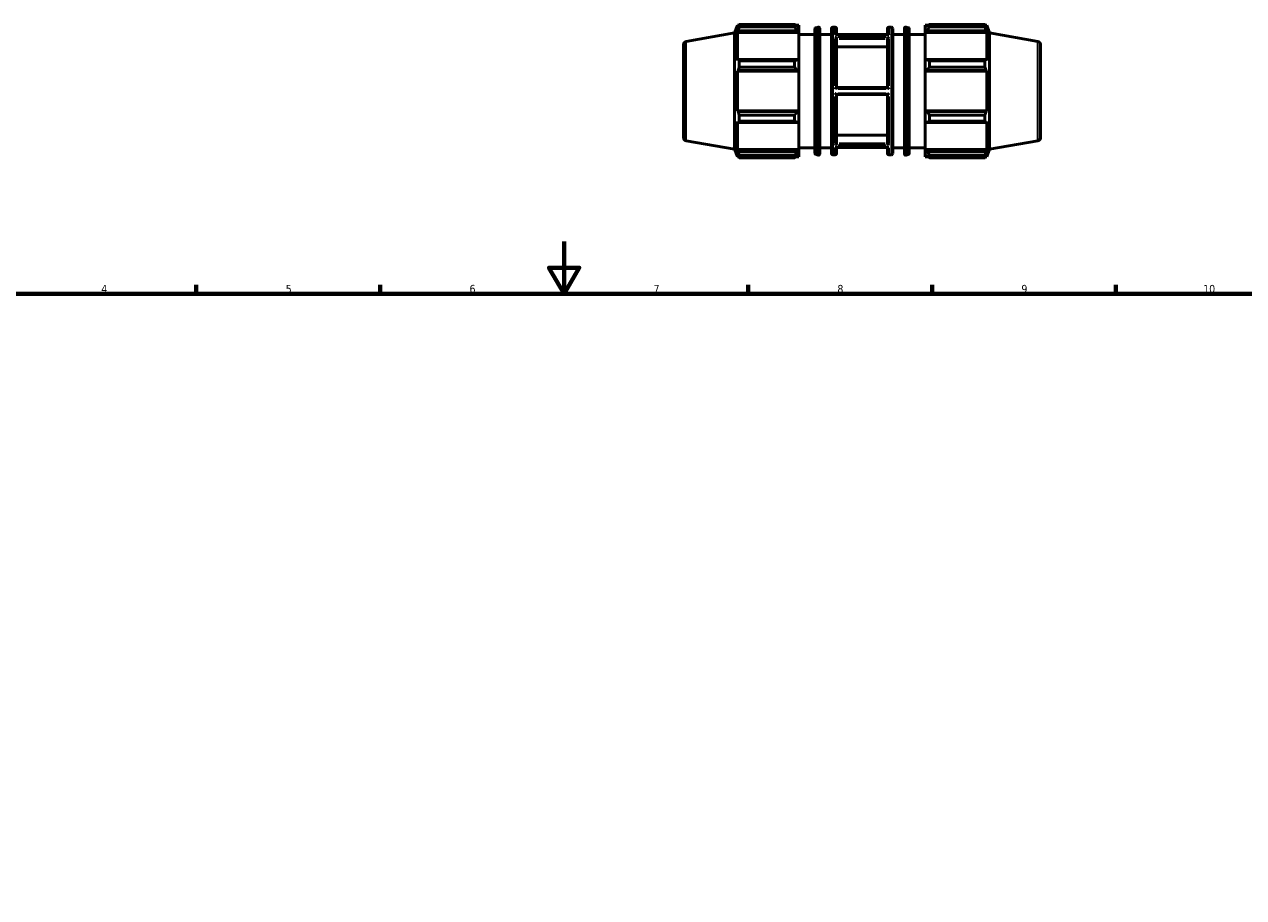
# Model space of a CAD drawing. Header units: millimetres. Extents: x -269 to 1144, y -16 to 806.
# Tile 4 of 6: x 215 to 679, y 344 to 677. Entities that reach past the tile are written whole.
import ezdxf

# ---------------------------------------------------------------- set-up
doc = ezdxf.new("R2010")
doc.units = ezdxf.units.MM
for name, color, linetype, lineweight in [('Border (ANSI)', 7, 'Continuous', 70), ('Visible (ANSI)', 7, 'Continuous', 50), ('Visible Narrow (ANSI)', 7, 'Continuous', 35)]:
    doc.layers.add(name, color=color, linetype=linetype, lineweight=lineweight)
doc.styles.add('Note Text (ANSI)', font='tahoma.ttf')

# ---------------------------------------------------------------- blocks, each defined once
blk = doc.blocks.new('Borders Default Border')
at = {"layer": 'Border (ANSI)'}
for p, q in [((280.33, 574), (280.33, 577.45)), ((350.42, 574), (350.42, 577.45)), ((490.58, 574), (490.58, 577.45)), ((560.67, 574), (560.67, 577.45)), ((630.75, 574), (630.75, 577.45))]:
    blk.add_line(p, q, dxfattribs=at)
at = {"layer": 'Border (ANSI)', "flags": 128}
for points in [[(420.5, 594), (420.5, 574), (414.73, 584), (426.27, 584), (420.5, 574)], [(20, 20), (20, 574), (821, 574), (821, 20), (20, 20)]]:
    blk.add_lwpolyline(points, dxfattribs=at)
at = {"layer": 'Border (ANSI)', "attachment_point": 7, "style": 'Note Text (ANSI)'}
for s, insert, char_height in [('4', (244.23, 574.4), 3.05), ('5', (314.48, 574.34), 3.05), ('6', (384.49, 574.34), 3.05), ('7', (454.6, 574.4), 3.05), ('8', (524.63, 574.33), 3.05), ('9', (594.7, 574.34), 3.05), ('10', (663.96, 574.34), 3.048)]:
    blk.add_mtext(s, dxfattribs=dict(at, insert=insert, char_height=char_height))

msp = doc.modelspace()

# ---------------------------------------------------------------- linework, layer by layer
at = {"layer": 'Visible (ANSI)'}
for p, q in [((467.064, 670.224), (485.46, 673.467)), ((485.46, 673.467), (486.528, 676.402)), ((485.46, 629.116), (485.46, 673.467)), ((486.528, 676.402), (486.528, 675.239)), ((486.528, 676.402), (487.044, 676.402)), ((486.823, 676.012), (486.528, 675.239)), ((486.528, 673.564), (486.823, 674.283)), ((509.94, 673.564), (486.528, 673.564)), ((486.528, 673.564), (486.528, 662.886)), ((486.823, 674.283), (509.4, 674.283)), ((487.216, 675.72), (487.216, 676.697)), ((487.216, 676.697), (508.32, 676.697)), ((508.32, 675.72), (487.216, 675.72)), ((508.32, 675.72), (508.32, 676.697)), ((508.79, 676.402), (509.94, 676.402)), ((509.94, 675.497), (509.4, 676.012)), ((509.4, 674.283), (509.94, 673.804)), ((509.94, 675.497), (509.94, 676.402)), ((509.94, 675.497), (509.94, 673.804)), ((509.94, 673.804), (509.94, 673.564)), ((509.94, 663.011), (509.94, 673.564)), ((516.038, 627.641), (516.038, 674.942)), ((516.395, 675.421), (517.257, 675.677)), ((517.9, 675.198), (517.9, 627.385)), ((522.374, 627.492), (522.374, 675.092)), ((522.874, 675.592), (523.817, 675.592)), ((524.317, 675.092), (524.317, 672.815)), ((543.746, 672.815), (543.746, 675.092)), ((544.246, 675.592), (545.188, 675.592)), ((545.688, 675.092), (545.688, 627.492)), ((550.163, 627.385), (550.163, 675.198)), ((551.667, 675.421), (550.805, 675.677)), ((552.025, 674.942), (552.025, 627.641)), ((558.123, 676.402), (558.123, 675.497)), ((558.123, 676.402), (559.272, 676.402)), ((558.663, 676.012), (558.123, 675.497)), ((558.123, 673.804), (558.123, 675.497)), ((558.123, 673.804), (558.663, 674.283)), ((558.123, 673.564), (558.123, 673.804)), ((558.123, 673.564), (558.123, 663.011)), ((558.123, 673.564), (581.535, 673.564)), ((558.663, 674.283), (581.24, 674.283)), ((559.743, 676.697), (559.743, 675.72)), ((559.743, 676.697), (580.847, 676.697)), ((580.847, 675.72), (559.743, 675.72)), ((580.847, 675.72), (580.847, 676.697)), ((581.018, 676.402), (581.535, 676.402)), ((581.535, 675.239), (581.24, 676.012)), ((581.24, 674.283), (581.535, 673.564)), ((581.535, 675.239), (581.535, 676.402)), ((582.603, 673.467), (581.535, 676.402)), ((581.535, 662.886), (581.535, 673.564)), ((582.603, 629.116), (582.603, 673.467)), ((600.998, 670.224), (582.603, 673.467)), ((466.031, 668.993), (466.031, 633.59)), ((509.94, 672.892), (516.038, 672.892)), ((517.9, 672.892), (522.374, 672.892)), ((544.013, 672.815), (524.049, 672.815)), ((524.317, 671.195), (524.317, 652.642)), ((543.746, 652.642), (543.746, 671.195)), ((545.688, 672.892), (550.163, 672.892)), ((552.025, 672.892), (558.123, 672.892)), ((602.031, 668.993), (602.031, 633.59)), ((543.746, 668.115), (524.317, 668.115)), ((486.823, 663.26), (486.528, 662.886)), ((509.4, 663.26), (486.823, 663.26)), ((487.216, 660.434), (487.216, 662.791)), ((487.216, 662.791), (508.32, 662.791)), ((508.32, 660.434), (487.216, 660.434)), ((508.32, 660.434), (508.32, 662.791)), ((509.94, 663.011), (509.4, 663.26)), ((509.94, 663.011), (509.94, 658.923)), ((558.663, 663.26), (558.123, 663.011)), ((558.123, 658.923), (558.123, 663.011)), ((581.24, 663.26), (558.663, 663.26)), ((559.743, 662.791), (559.743, 660.434)), ((559.743, 662.791), (580.847, 662.791)), ((580.847, 660.434), (559.743, 660.434)), ((580.847, 660.434), (580.847, 662.791)), ((581.535, 662.886), (581.24, 663.26)), ((486.528, 658.842), (486.823, 659.086)), ((509.94, 658.842), (486.528, 658.842)), ((486.528, 658.842), (486.528, 643.741)), ((486.823, 659.086), (509.4, 659.086)), ((509.4, 659.086), (509.94, 658.923)), ((509.94, 658.923), (509.94, 658.842)), ((509.94, 643.741), (509.94, 658.842)), ((558.123, 658.923), (558.663, 659.086)), ((558.123, 658.842), (558.123, 658.923)), ((558.123, 658.842), (558.123, 643.741)), ((558.123, 658.842), (581.535, 658.842)), ((558.663, 659.086), (581.24, 659.086)), ((581.24, 659.086), (581.535, 658.842)), ((581.535, 643.741), (581.535, 658.842)), ((543.746, 652.642), (524.316, 652.642)), ((524.316, 649.942), (543.746, 649.942)), ((524.317, 649.942), (524.317, 631.388)), ((543.746, 631.388), (543.746, 649.942)), ((486.823, 643.497), (486.528, 643.741)), ((509.94, 643.741), (486.528, 643.741)), ((509.4, 643.497), (486.823, 643.497)), ((487.216, 639.792), (487.216, 642.149)), ((487.216, 642.149), (508.32, 642.149)), ((508.32, 639.792), (508.32, 642.149)), ((509.94, 643.66), (509.4, 643.497)), ((509.94, 643.741), (509.94, 643.66)), ((509.94, 643.66), (509.94, 639.572)), ((558.123, 643.66), (558.123, 643.741)), ((558.123, 643.741), (581.535, 643.741)), ((558.123, 639.572), (558.123, 643.66)), ((558.663, 643.497), (558.123, 643.66)), ((581.24, 643.497), (558.663, 643.497)), ((559.743, 642.149), (559.743, 639.792)), ((559.743, 642.149), (580.847, 642.149)), ((580.847, 639.792), (580.847, 642.149)), ((581.535, 643.741), (581.24, 643.497)), ((486.528, 639.697), (486.823, 639.323)), ((486.528, 639.697), (486.528, 629.019)), ((486.823, 639.323), (509.4, 639.323)), ((508.32, 639.792), (487.216, 639.792)), ((509.4, 639.323), (509.94, 639.572)), ((509.94, 629.019), (509.94, 639.572)), ((558.123, 639.572), (558.663, 639.323)), ((558.123, 639.572), (558.123, 629.019)), ((558.663, 639.323), (581.24, 639.323)), ((580.847, 639.792), (559.743, 639.792)), ((581.24, 639.323), (581.535, 639.697)), ((581.535, 629.019), (581.535, 639.697)), ((467.064, 632.359), (485.46, 629.116)), ((524.317, 634.469), (543.746, 634.469)), ((600.998, 632.359), (582.603, 629.116)), ((485.46, 629.116), (486.528, 626.182)), ((486.823, 628.3), (486.528, 629.019)), ((509.94, 629.019), (486.528, 629.019)), ((486.528, 627.344), (486.823, 626.571)), ((486.528, 627.344), (486.528, 626.182)), ((509.4, 628.3), (486.823, 628.3)), ((509.94, 628.779), (509.4, 628.3)), ((509.4, 626.571), (509.94, 627.086)), ((509.94, 629.692), (516.038, 629.692)), ((509.94, 629.019), (509.94, 628.779)), ((509.94, 628.779), (509.94, 627.086)), ((509.94, 626.182), (509.94, 627.086)), ((516.395, 627.162), (517.257, 626.906)), ((517.9, 629.692), (522.374, 629.692)), ((522.874, 626.992), (523.817, 626.992)), ((544.013, 629.768), (524.049, 629.768)), ((524.317, 629.768), (524.317, 627.492)), ((543.746, 627.492), (543.746, 629.768)), ((544.246, 626.992), (545.188, 626.992)), ((545.688, 629.692), (550.163, 629.692)), ((551.667, 627.162), (550.805, 626.906)), ((552.025, 629.692), (558.123, 629.692)), ((558.123, 628.779), (558.123, 629.019)), ((558.123, 629.019), (581.535, 629.019)), ((558.123, 627.086), (558.123, 628.779)), ((558.663, 628.3), (558.123, 628.779)), ((558.123, 627.086), (558.663, 626.571)), ((558.123, 627.086), (558.123, 626.182)), ((581.24, 628.3), (558.663, 628.3)), ((581.535, 629.019), (581.24, 628.3)), ((581.24, 626.571), (581.535, 627.344)), ((582.603, 629.116), (581.535, 626.182)), ((581.535, 626.182), (581.535, 627.344)), ((486.528, 626.182), (487.044, 626.182)), ((487.216, 625.886), (487.216, 626.863)), ((487.216, 626.863), (508.32, 626.863)), ((508.32, 625.886), (487.216, 625.886)), ((508.32, 625.886), (508.32, 626.863)), ((508.79, 626.182), (509.94, 626.182)), ((558.123, 626.182), (559.272, 626.182)), ((559.743, 626.863), (559.743, 625.886)), ((559.743, 626.863), (580.847, 626.863)), ((580.847, 625.886), (559.743, 625.886)), ((580.847, 625.886), (580.847, 626.863)), ((581.018, 626.182), (581.535, 626.182))]:
    msp.add_line(p, q, dxfattribs=at)
for centre, radius, start, end in [((516.538, 674.942), 0.5, 106.56847, 180), ((517.4, 675.198), 0.5, 0, 106.56847), ((522.874, 675.092), 0.5, 90, 180), ((523.817, 675.092), 0.5, 0, 90), ((544.246, 675.092), 0.5, 90, 180), ((545.188, 675.092), 0.5, 0, 90), ((550.663, 675.198), 0.5, 73.43153, 180), ((551.525, 674.942), 0.5, 0, 73.43153), ((467.281, 668.993), 1.25, 100, 180), ((600.781, 668.993), 1.25, 0, 80), ((467.281, 633.59), 1.25, 180, 260), ((600.781, 633.59), 1.25, 280, 0), ((516.538, 627.641), 0.5, 180, 253.43153), ((517.4, 627.385), 0.5, 253.43153, 0), ((522.874, 627.492), 0.5, 180, 270), ((523.817, 627.492), 0.5, 270, 0), ((544.246, 627.492), 0.5, 180, 270), ((545.188, 627.492), 0.5, 270, 0), ((550.663, 627.385), 0.5, 180, 286.56847), ((551.525, 627.641), 0.5, 286.56847, 0)]:
    msp.add_arc(centre, radius, start, end, dxfattribs=at)
for points, weights in [([(486.823, 676.012), (487.011, 676.347), (487.216, 676.697)], [1.00354464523, 1.00217989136, 1]), ([(487.216, 675.72), (487.011, 674.987), (486.823, 674.283)], [1, 1.00217989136, 1.00354464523]), ([(509.4, 676.012), (508.881, 676.347), (508.32, 676.697)], [1.00565642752, 1.01079942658, 1.01513936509]), ([(508.32, 675.72), (508.881, 674.987), (509.4, 674.283)], [1.01513936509, 1.01079942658, 1.00565642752]), ([(559.743, 676.697), (559.181, 676.347), (558.663, 676.012)], [1.01513936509, 1.01079942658, 1.00565642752]), ([(558.663, 674.283), (559.181, 674.987), (559.743, 675.72)], [1.00565642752, 1.01079942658, 1.01513936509]), ([(580.847, 676.697), (581.051, 676.347), (581.24, 676.012)], [1, 1.00217989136, 1.00354464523]), ([(581.24, 674.283), (581.051, 674.987), (580.847, 675.72)], [1.00354464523, 1.00217989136, 1]), ([(486.823, 663.26), (487.011, 663.03), (487.216, 662.791)], [1.00354464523, 1.00217989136, 1]), ([(487.216, 660.434), (487.011, 659.746), (486.823, 659.086)], [1, 1.00217989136, 1.00354464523]), ([(509.4, 663.26), (508.881, 663.03), (508.32, 662.791)], [1.00565642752, 1.01079942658, 1.01513936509]), ([(508.32, 660.434), (508.881, 659.746), (509.4, 659.086)], [1.01513936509, 1.01079942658, 1.00565642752]), ([(559.743, 662.791), (559.181, 663.03), (558.663, 663.26)], [1.01513936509, 1.01079942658, 1.00565642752]), ([(558.663, 659.086), (559.181, 659.746), (559.743, 660.434)], [1.00565642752, 1.01079942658, 1.01513936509]), ([(580.847, 662.791), (581.051, 663.03), (581.24, 663.26)], [1, 1.00217989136, 1.00354464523]), ([(581.24, 659.086), (581.051, 659.746), (580.847, 660.434)], [1.00354464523, 1.00217989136, 1]), ([(486.823, 643.497), (487.011, 642.837), (487.216, 642.149)], [1.00354464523, 1.00217989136, 1]), ([(509.4, 643.497), (508.881, 642.837), (508.32, 642.149)], [1.00565642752, 1.01079942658, 1.01513936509]), ([(559.743, 642.149), (559.181, 642.837), (558.663, 643.497)], [1.01513936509, 1.01079942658, 1.00565642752]), ([(580.847, 642.149), (581.051, 642.837), (581.24, 643.497)], [1, 1.00217989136, 1.00354464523]), ([(487.216, 639.792), (487.011, 639.553), (486.823, 639.323)], [1, 1.00217989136, 1.00354464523]), ([(508.32, 639.792), (508.881, 639.553), (509.4, 639.323)], [1.01513936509, 1.01079942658, 1.00565642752]), ([(558.663, 639.323), (559.181, 639.553), (559.743, 639.792)], [1.00565642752, 1.01079942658, 1.01513936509]), ([(581.24, 639.323), (581.051, 639.553), (580.847, 639.792)], [1.00354464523, 1.00217989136, 1]), ([(486.823, 628.3), (487.011, 627.596), (487.216, 626.863)], [1.00354464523, 1.00217989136, 1]), ([(509.4, 628.3), (508.881, 627.596), (508.32, 626.863)], [1.00565642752, 1.01079942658, 1.01513936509]), ([(559.743, 626.863), (559.181, 627.596), (558.663, 628.3)], [1.01513936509, 1.01079942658, 1.00565642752]), ([(580.847, 626.863), (581.051, 627.596), (581.24, 628.3)], [1, 1.00217989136, 1.00354464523]), ([(487.216, 625.886), (487.011, 626.236), (486.823, 626.571)], [1, 1.00217989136, 1.00354464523]), ([(508.32, 625.886), (508.881, 626.236), (509.4, 626.571)], [1.01513936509, 1.01079942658, 1.00565642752]), ([(558.663, 626.571), (559.181, 626.236), (559.743, 625.886)], [1.00565642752, 1.01079942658, 1.01513936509]), ([(581.24, 626.571), (581.051, 626.236), (580.847, 625.886)], [1.00354464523, 1.00217989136, 1])]:
    msp.add_rational_spline(points, weights, degree=2, dxfattribs=at)
for points, knots in [([(523.817, 672.756), (523.818, 672.757), (523.818, 672.757), (523.869, 672.781), (523.919, 672.798), (523.995, 672.812), (524.022, 672.815), (524.049, 672.815)], [-0.093130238, -0.093130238, -0.093130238, -0.093130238, -0.092813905, -0.092813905, -0.071851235, -0.071851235, -0.059789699, -0.059789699, -0.059789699, -0.059789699]), ([(524.316, 671.215), (524.315, 671.236), (524.312, 671.258), (524.298, 671.33), (524.28, 671.379), (524.232, 671.48), (524.202, 671.53), (524.122, 671.64), (524.07, 671.697), (523.953, 671.804), (523.886, 671.851), (523.819, 671.888), (523.818, 671.888), (523.817, 671.889)], [-0.093587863, -0.093587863, -0.093587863, -0.093587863, -0.086118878, -0.086118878, -0.069868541, -0.069868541, -0.052406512, -0.052406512, -0.028207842, -0.028207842, 0, 0, 0.000410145, 0.000410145, 0.000410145, 0.000410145]), ([(544.246, 671.889), (544.245, 671.888), (544.244, 671.888), (544.176, 671.851), (544.11, 671.804), (543.992, 671.697), (543.94, 671.64), (543.86, 671.53), (543.83, 671.48), (543.782, 671.379), (543.765, 671.33), (543.75, 671.258), (543.747, 671.236), (543.746, 671.215)], [-0.104770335, -0.104770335, -0.104770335, -0.104770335, -0.104364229, -0.104364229, -0.076434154, -0.076434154, -0.052473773, -0.052473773, -0.035183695, -0.035183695, -0.019093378, -0.019093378, -0.011697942, -0.011697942, -0.011697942, -0.011697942]), ([(544.013, 672.815), (544.04, 672.815), (544.068, 672.812), (544.144, 672.798), (544.194, 672.781), (544.244, 672.757), (544.245, 672.757), (544.246, 672.756)], [-0.033320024, -0.033320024, -0.033320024, -0.033320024, -0.021150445, -0.021150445, 0, 0, 0.000319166, 0.000319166, 0.000319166, 0.000319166]), ([(523.817, 652.159), (523.818, 652.16), (523.818, 652.161), (523.868, 652.211), (523.918, 652.261), (524.015, 652.357), (524.063, 652.405), (524.15, 652.491), (524.191, 652.53), (524.251, 652.586), (524.273, 652.606), (524.304, 652.634), (524.314, 652.642), (524.316, 652.642)], [-0.093150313, -0.093150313, -0.093150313, -0.093150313, -0.092872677, -0.092872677, -0.072078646, -0.072078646, -0.050851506, -0.050851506, -0.030439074, -0.030439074, -0.014932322, -0.014932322, 0, 0, 0, 0]), ([(524.316, 649.942), (524.314, 649.942), (524.304, 649.949), (524.273, 649.977), (524.251, 649.997), (524.191, 650.053), (524.15, 650.092), (524.063, 650.178), (524.015, 650.226), (523.918, 650.322), (523.868, 650.372), (523.818, 650.422), (523.818, 650.423), (523.817, 650.424)], [-0.093687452, -0.093687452, -0.093687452, -0.093687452, -0.078624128, -0.078624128, -0.062981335, -0.062981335, -0.042389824, -0.042389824, -0.020976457, -0.020976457, 0, 0, 0.000280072, 0.000280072, 0.000280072, 0.000280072]), ([(543.746, 652.642), (543.748, 652.642), (543.758, 652.634), (543.79, 652.606), (543.812, 652.586), (543.872, 652.53), (543.912, 652.491), (544, 652.405), (544.048, 652.357), (544.145, 652.261), (544.194, 652.211), (544.244, 652.161), (544.245, 652.16), (544.246, 652.159)], [-0.093687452, -0.093687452, -0.093687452, -0.093687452, -0.078624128, -0.078624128, -0.062981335, -0.062981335, -0.042389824, -0.042389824, -0.020976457, -0.020976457, 0, 0, 0.000280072, 0.000280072, 0.000280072, 0.000280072]), ([(544.246, 650.424), (544.245, 650.423), (544.244, 650.422), (544.194, 650.372), (544.145, 650.322), (544.048, 650.226), (544, 650.178), (543.912, 650.092), (543.872, 650.053), (543.812, 649.997), (543.79, 649.977), (543.758, 649.949), (543.748, 649.942), (543.746, 649.942)], [-0.093150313, -0.093150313, -0.093150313, -0.093150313, -0.092872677, -0.092872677, -0.072078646, -0.072078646, -0.050851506, -0.050851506, -0.030439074, -0.030439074, -0.014932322, -0.014932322, 0, 0, 0, 0]), ([(523.817, 630.694), (523.818, 630.695), (523.819, 630.696), (523.886, 630.732), (523.953, 630.779), (524.07, 630.886), (524.122, 630.943), (524.202, 631.053), (524.232, 631.103), (524.28, 631.204), (524.298, 631.254), (524.312, 631.325), (524.315, 631.347), (524.316, 631.368)], [-0.104770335, -0.104770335, -0.104770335, -0.104770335, -0.104364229, -0.104364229, -0.076434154, -0.076434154, -0.052473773, -0.052473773, -0.035183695, -0.035183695, -0.019093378, -0.019093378, -0.011697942, -0.011697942, -0.011697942, -0.011697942]), ([(524.049, 629.768), (524.022, 629.768), (523.995, 629.771), (523.919, 629.786), (523.869, 629.802), (523.818, 629.826), (523.818, 629.826), (523.817, 629.827)], [-0.033320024, -0.033320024, -0.033320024, -0.033320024, -0.021150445, -0.021150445, 0, 0, 0.000319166, 0.000319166, 0.000319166, 0.000319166]), ([(543.746, 631.368), (543.747, 631.347), (543.75, 631.325), (543.765, 631.254), (543.782, 631.204), (543.83, 631.103), (543.86, 631.053), (543.94, 630.943), (543.992, 630.886), (544.11, 630.779), (544.176, 630.732), (544.244, 630.696), (544.245, 630.695), (544.246, 630.694)], [-0.093587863, -0.093587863, -0.093587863, -0.093587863, -0.086118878, -0.086118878, -0.069868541, -0.069868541, -0.052406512, -0.052406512, -0.028207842, -0.028207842, 0, 0, 0.000410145, 0.000410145, 0.000410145, 0.000410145]), ([(544.246, 629.827), (544.245, 629.826), (544.244, 629.826), (544.194, 629.802), (544.144, 629.786), (544.068, 629.771), (544.04, 629.768), (544.013, 629.768)], [-0.093130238, -0.093130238, -0.093130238, -0.093130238, -0.092813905, -0.092813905, -0.071851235, -0.071851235, -0.059789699, -0.059789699, -0.059789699, -0.059789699])]:
    msp.add_open_spline(points, degree=3, knots=knots, dxfattribs=at)
for points in [[(524.317, 671.195), (524.317, 671.201), (524.317, 671.208), (524.316, 671.215)], [(543.746, 671.215), (543.746, 671.208), (543.746, 671.201), (543.746, 671.195)], [(524.316, 631.368), (524.317, 631.375), (524.317, 631.382), (524.317, 631.388)], [(543.746, 631.388), (543.746, 631.382), (543.746, 631.375), (543.746, 631.368)]]:
    msp.add_open_spline(points, degree=3, dxfattribs=at)
at = {"layer": 'Visible Narrow (ANSI)'}
for p, q in [((516.395, 675.124), (516.395, 627.459)), ((517.257, 627.206), (517.257, 675.377)), ((522.874, 675.292), (522.874, 627.291)), ((523.817, 673.028), (523.817, 675.584)), ((544.246, 675.584), (544.246, 673.028)), ((545.188, 627.291), (545.188, 675.292)), ((550.805, 675.377), (550.805, 627.206)), ((551.667, 627.459), (551.667, 675.124)), ((467.064, 632.592), (467.064, 669.991)), ((523.817, 653.343), (523.817, 671.235)), ((524.838, 672.756), (543.224, 672.756)), ((543.224, 671.889), (524.838, 671.889)), ((525.288, 671.215), (542.775, 671.215)), ((544.246, 671.235), (544.246, 653.343)), ((600.998, 632.592), (600.998, 669.991)), ((524.838, 652.159), (543.224, 652.159)), ((543.224, 650.424), (524.838, 650.424)), ((523.817, 631.348), (523.817, 649.24)), ((544.246, 649.24), (544.246, 631.348)), ((523.817, 626.999), (523.817, 629.555)), ((524.838, 630.694), (543.224, 630.694)), ((543.224, 629.827), (524.838, 629.827)), ((542.775, 631.368), (525.288, 631.368)), ((544.246, 629.555), (544.246, 626.999))]:
    msp.add_line(p, q, dxfattribs=at)

# ---------------------------------------------------------------- block references
msp.add_blockref('Borders Default Border', (0, 0))

doc.saveas('drawing.dxf')
